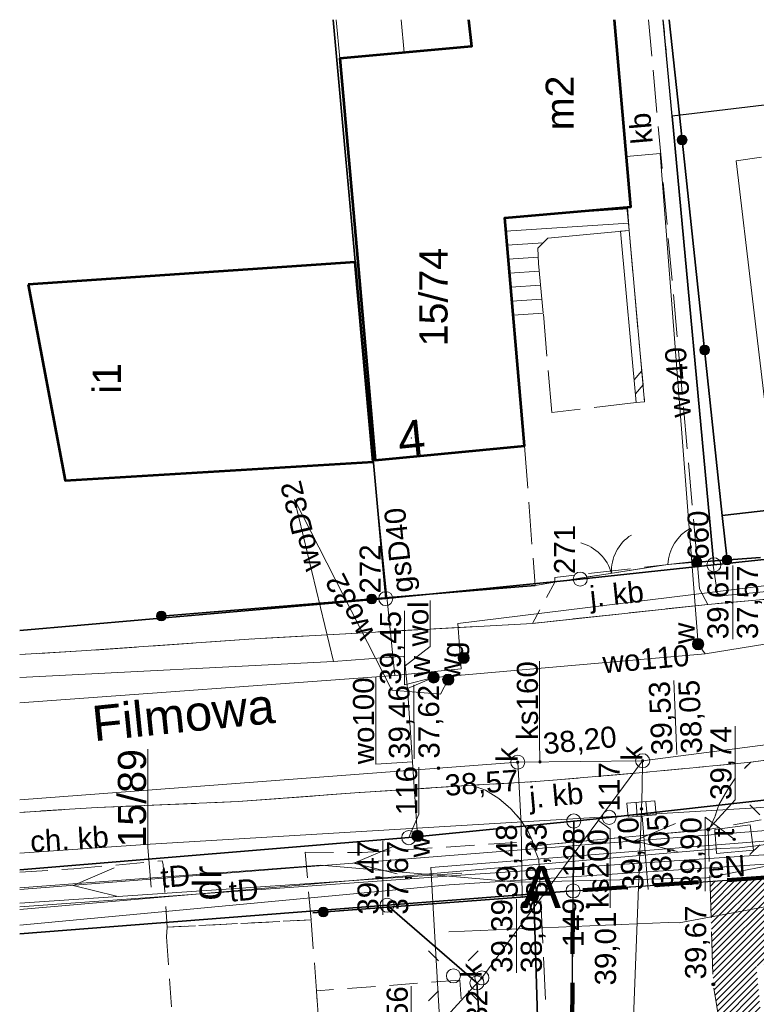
# Model space of a CAD drawing. Header units: millimetres. Extents: x 6503307 to 6504695, y 5886099 to 5887123.
# Tile 13 of 77: x 6503408 to 6503435, y 5887051 to 5887086. Entities that reach past the tile are written whole.
import ezdxf
from ezdxf.enums import TextEntityAlignment as Align

# ---------------------------------------------------------------- set-up
doc = ezdxf.new("R2010")
doc.units = ezdxf.units.MM
for name, pattern in [('BUUT04', [200000, 0, -100000, 0, -100000]), ('DASHDOT', [1, 0.5, -0.25, 0, -0.25]), ('DGN Style 2', [2.574803, 1.544882, -1.029921]), ('EGBU01', [2, 0.5, -0.5, 0.5, -0.5]), ('OTKC_A05', [1.5, 1, -0.5]), ('OTKJ_A05', [2, 1.5, -0.5]), ('OTKU_A05', [2, 1.5, -0.5])]:
    doc.linetypes.add(name, pattern=pattern)
for name, color, linetype, lineweight in [('a_bud istneijacy', 7, 'Continuous', 25), ('a_granica', 12, 'DASHDOT', 50), ('Adresy', 7, 'Continuous', 0), ('Budowle (obszary)', 18, 'Continuous', 0), ('Budynki EGiB', 18, 'Continuous', 0), ('Działki', 18, 'Continuous', 0), ('isa_V10520003E16E075_TUsr', 7, 'Continuous', 25), ('isa_V10520003E16E075_TUsr_19165818BF56C1D4', 5, 'OTKJ_A05', 25), ('Komunikacja (linie)', 18, 'Continuous', 0), ('Komunikacja (obszary)', 18, 'Continuous', 0), ('Obiekty związane z budynkami EGiB (obszary)', 18, 'Continuous', 0), ('Ogrodzenia', 18, 'Continuous', 0), ('Pikiety', 18, 'Continuous', 0), ('Przewody elektroenergetyczne', 1, 'Continuous', 0), ('Przewody wodociągowe', 5, 'Continuous', 0), ('Punkty graniczne', 18, 'Continuous', 0), ('Punkty graniczne - numery', 7, 'Continuous', 0), ('Urządzenia towarzyszące (linie)', 18, 'Continuous', 0)]:
    doc.layers.add(name, color=color, linetype=linetype, lineweight=lineweight)
for name, color, linetype, lineweight, true_color in [('k-trawa', 7, 'Continuous', 0, 0xd2e2ab), ('Przewody gazowe', 7, 'Continuous', 0, 0xbfbf00), ('Przewody kanalizacyjne', 7, 'Continuous', 0, 0x803300), ('Przewody telekomunikacyjne', 7, 'Continuous', 0, 0xff9100), ('Punkty o określonej wysokości', 7, 'Continuous', 0, 0x803300), ('Symbole liniowe', 7, 'Continuous', 0, 0x0a0909), ('Ulice (linie)', 7, 'Continuous', 0, 0x0a0909), ('Urządzenia towarzyszące (obszary)', 7, 'Continuous', 0, 0xff9100), ('Urządzenia związane z siecią (punkty)', 7, 'Continuous', 0, 0x803300), ('Użytki gruntowe', 7, 'Continuous', 0, 0x008000)]:
    doc.layers.add(name, color=color, linetype=linetype, lineweight=lineweight, true_color=true_color)
doc.styles.add('DOMYSLNA_CZCIONKA', font='arial.ttf')
doc.styles.add('FOR_ARIAL', font='arial.ttf')

# ---------------------------------------------------------------- blocks, each defined once
blk = doc.blocks.new('OTRS_P05')
at = {"layer": 'isa_V10520003E16E075_TUsr', "true_color": 0x0a0909}
h = blk.add_hatch(color=18, dxfattribs=at)
h.dxf.hatch_style = 1
h.paths.add_polyline_path([(0.09, 0, 1), (-0.09, 0, 1)])
at = {"layer": 'isa_V10520003E16E075_TUsr', "color": 18, "true_color": 0x0a0909}
blk.add_lwpolyline([(0.09, 0, 1), (-0.09, 0, 1)], format="xyb", close=True, dxfattribs=at)
at = {"layer": 'isa_V10520003E16E075_TUsr_19165818BF56C1D4', "color": 18, "true_color": 0x0a0909}
blk.add_circle((0, 0), 0.09, dxfattribs=at)
blk = doc.blocks.new('SUGW_P05')
at = {"lineweight": 18, "true_color": 0xbfbf00}
h = blk.add_hatch(color=52, dxfattribs=at)
h.dxf.hatch_style = 1
h.paths.add_polyline_path([(0.4, 0, 1), (-0.4, 0, 1)])
at = {"color": 52, "lineweight": 18, "true_color": 0xbfbf00}
blk.add_circle((0, 0), 0.4, dxfattribs=at)
blk = doc.blocks.new('SUWW_P05')
at = {"lineweight": 18}
h = blk.add_hatch(color=5, dxfattribs=at)
h.dxf.hatch_style = 1
h.paths.add_polyline_path([(0.4, 0, 1), (-0.4, 0, 1)])
at = {"color": 5, "lineweight": 18}
blk.add_circle((0, 0), 0.4, dxfattribs=at)
blk = doc.blocks.new('SUEO_P05')
at = {"color": 18, "linetype": 'Continuous', "lineweight": 18, "true_color": 0x0a0909}
for p, q in [((-1.768, 1.768), (-1.061, 1.061)), ((1.768, 1.768), (1.061, 1.061)), ((-1.768, -1.768), (-1.061, -1.061)), ((1.768, -1.768), (1.061, -1.061))]:
    blk.add_line(p, q, dxfattribs=at)
at = {"color": 18, "lineweight": 18, "true_color": 0x0a0909}
blk.add_circle((0, 0), 0.5, dxfattribs=at)
blk = doc.blocks.new('SUKS_P05')
at = {"color": 36, "linetype": 'Continuous', "lineweight": 18, "true_color": 0x803300}
blk.add_circle((0, 0), 0.5, dxfattribs=at)
blk = doc.blocks.new('SUKK_P05')
at = {"color": 36, "linetype": 'Continuous', "lineweight": 18, "true_color": 0x803300}
for p, q in [((-1, 0.5), (-1, -0.5)), ((1, 0.5), (-1, 0.5)), ((-0.35, 0.5), (-0.35, -0.5)), ((0.35, 0.5), (0.35, -0.5)), ((1, -0.5), (1, 0.5)), ((-1, -0.5), (1, -0.5))]:
    blk.add_line(p, q, dxfattribs=at)
blk = doc.blocks.new('SUPS01_07')
at = {"lineweight": 18, "true_color": 0xff9100}
h = blk.add_hatch(color=30, dxfattribs=at)
h.dxf.hatch_style = 1
h.paths.add_polyline_path([(0.09, 0, 1), (-0.09, 0, 1)])
at = {"color": 18, "lineweight": 18, "true_color": 0x0a0909}
blk.add_circle((0, 0), 0.09, dxfattribs=at)
blk = doc.blocks.new('SUPS01_08')
at = {"lineweight": 18, "true_color": 0x0000ff}
h = blk.add_hatch(color=5, dxfattribs=at)
h.dxf.hatch_style = 1
h.paths.add_polyline_path([(0.09, 0, 1), (-0.09, 0, 1)])
at = {"color": 18, "lineweight": 18, "true_color": 0x0a0909}
blk.add_circle((0, 0), 0.09, dxfattribs=at)
blk = doc.blocks.new('SUPS01_05')
at = {"lineweight": 18, "true_color": 0x803300}
h = blk.add_hatch(color=36, dxfattribs=at)
h.dxf.hatch_style = 1
h.paths.add_polyline_path([(-0.09, 0, 1), (0.09, 0, 1)])
at = {"color": 18, "lineweight": 18, "true_color": 0x0a0909}
blk.add_circle((0, 0), 0.09, dxfattribs=at)
blk = doc.blocks.new('OTOO_L05')
at = {"linetype": 'BUUT04', "lineweight": 18, "true_color": 0x000000}
h = blk.add_hatch(color=18, dxfattribs=at)
h.dxf.hatch_style = 1
h.paths.add_polyline_path([(-0.58, 0, 1), (0.58, 0, 1)])
at = {"color": 18, "true_color": 0x0a0909}
blk.add_circle((0, 0), 0.58, dxfattribs=at)
blk = doc.blocks.new('EGPG_PS05')
at = {"color": 18, "linetype": 'Continuous', "lineweight": 18, "true_color": 0x000000}
blk.add_circle((0, 0), 0.5, dxfattribs=at)

msp = doc.modelspace()

# ---------------------------------------------------------------- hatches: boundary and pattern name
at = {"layer": 'k-trawa'}
h = msp.add_hatch(dxfattribs=at)
h.set_pattern_fill('ANSI31', color=97, scale=0.05)
h.set_pattern_definition([(45, (0, 0), (-0.1122532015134, 0.1122532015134), [])])
h.paths.add_polyline_path([(6503438.21269, 5887040.1808), (6503437.16269, 5887040.3308), (6503433.69269, 5887041.8208), (6503433.33269, 5887050.6808), (6503433.10269, 5887052.1208), (6503432.98303, 5887055.77714), (6503439.69297, 5887056.24146), (6503439.72687, 5887053.24557), (6503438.94269, 5887053.1108), (6503434.63269, 5887052.7808), (6503435.54269, 5887042.7008), (6503438.1865, 5887042.94115)])

# ---------------------------------------------------------------- linework, layer by layer
at = {"color": 0, "lineweight": 18}
for centre, radius, start, end in [((6503433.02172, 5887066.9762), 1.53, 118.115704, 177.954814), ((6503431.00943, 5887066.78674), 1.52845, 122.364539, 182.636985), ((6503428.00502, 5887066.31383), 1.53144, 15.241405, 75.384048)]:
    msp.add_arc(centre, radius, start, end, dxfattribs=at)
at = {"layer": 'a_granica', "color": 191, "linetype": 'DGN Style 2', "lineweight": 100, "flags": 128}
msp.add_lwpolyline([(6503427.72269, 5887006.8608), (6503428.12269, 5887055.4408), (6503428.12269, 5887055.4408), (6503512.08343, 5887061.24362), (6503517.27269, 5887010.9208), (6503427.72269, 5887006.8608)], dxfattribs=at)
at = {"layer": 'Adresy'}
msp.add_point((6503422.37493, 5887071.526), dxfattribs=at)
at = {"layer": 'Budowle (obszary)', "color": 0, "linetype": 'Continuous', "lineweight": 18, "flags": 128}
msp.add_lwpolyline([(6503429.8105, 5887078.86257), (6503430.36393, 5887072.7836), (6503430.66269, 5887072.8108), (6503430.1092, 5887078.89048), (6503429.8105, 5887078.86257)], close=True, dxfattribs=at)
at = {"layer": 'Budynki EGiB', "color": 7, "linetype": 'Continuous', "lineweight": 53}
msp.add_lwpolyline([(6503424.40833, 5887086.37732), (6503424.51269, 5887085.4308), (6503419.83269, 5887085.0008), (6503419.83269, 5887085.0008), (6503420.47072, 5887077.77992), (6503421.09269, 5887070.7408), (6503426.39269, 5887071.2408), (6503425.69269, 5887079.3408), (6503430.17269, 5887079.7308), (6503429.59671, 5887086.37732)], dxfattribs=at)
at = {"layer": 'Budynki EGiB', "color": 7, "linetype": 'Continuous', "lineweight": 53, "flags": 128}
msp.add_lwpolyline([(6503408.75269, 5887076.9708), (6503410.07269, 5887070.0108), (6503421.02269, 5887070.6708), (6503420.38269, 5887077.7708), (6503408.75269, 5887076.9708)], close=True, dxfattribs=at)
at = {"layer": 'Działki', "color": 0, "linetype": 'Continuous', "lineweight": 25}
for points in [[(6503408.4569, 5887064.68666), (6503421.46269, 5887065.8208), (6503419.59952, 5887086.37732)], [(6503419.59952, 5887086.37732), (6503421.46269, 5887065.8208), (6503428.37269, 5887066.5108), (6503433.12269, 5887067.0208), (6503431.64269, 5887082.9508), (6503431.32356, 5887086.37732)], [(6503408.4569, 5887056.19085), (6503422.28269, 5887057.3308), (6503428.14269, 5887057.9208), (6503429.40269, 5887058.0508), (6503440.27269, 5887059.2708), (6503457.99269, 5887061.2408), (6503511.48269, 5887068.6308), (6503521.32269, 5887069.9908), (6503520.23269, 5887078.3908), (6503510.53269, 5887077.1408), (6503493.62269, 5887074.8208), (6503483.13269, 5887073.4208), (6503476.72269, 5887072.5608), (6503462.96269, 5887070.7708), (6503457.06269, 5887069.9808), (6503439.15269, 5887067.6608), (6503433.12269, 5887067.0208), (6503428.37269, 5887066.5108), (6503421.46269, 5887065.8208), (6503408.4569, 5887064.68666)], [(6503408.4569, 5887053.9189), (6503421.51269, 5887054.9308), (6503421.51269, 5887054.9308), (6503428.12269, 5887055.4408), (6503428.14269, 5887057.9208), (6503422.28269, 5887057.3308), (6503408.4569, 5887056.19085)], [(6503427.42751, 5886979.53373), (6503427.72269, 5887006.8608), (6503424.70269, 5887052.1708), (6503421.51269, 5887054.9308), (6503408.4569, 5887053.9189)]]:
    msp.add_lwpolyline(points, dxfattribs=at)
at = {"layer": 'Działki', "color": 0, "linetype": 'Continuous', "lineweight": 25, "flags": 128}
for points in [[(6503431.64269, 5887082.9508), (6503433.12269, 5887067.0208), (6503439.15269, 5887067.6608), (6503457.06269, 5887069.9808), (6503454.63269, 5887085.7008), (6503431.64269, 5887082.9508)], [(6503517.27269, 5887010.9208), (6503525.76269, 5887011.3108), (6503521.32269, 5887069.9908), (6503511.48269, 5887068.6308), (6503457.99269, 5887061.2408), (6503440.27269, 5887059.2708), (6503429.40269, 5887058.0508), (6503428.14269, 5887057.9208), (6503428.12269, 5887055.4408), (6503512.08269, 5887061.2508), (6503517.27269, 5887010.9208)], [(6503427.72269, 5887006.8608), (6503428.12269, 5887055.4408), (6503421.51269, 5887054.9308), (6503424.70269, 5887052.1708), (6503427.72269, 5887006.8608)]]:
    msp.add_lwpolyline(points, close=True, dxfattribs=at)
at = {"layer": 'Działki', "color": 0, "linetype": 'Continuous', "lineweight": 0, "flags": 128}
msp.add_lwpolyline([(6503413.12995, 5887055.57276), (6503413.01407, 5887056.97812), (6503413.01407, 5887060.47402)], dxfattribs=at)
at = {"layer": 'Komunikacja (linie)', "color": 250, "linetype": 'Continuous', "lineweight": 13}
msp.add_lwpolyline([(6503444.62269, 5887066.8108), (6503437.04269, 5887066.0008), (6503434.74269, 5887065.7708), (6503432.90269, 5887065.6108), (6503426.67269, 5887064.9408), (6503416.60269, 5887064.3808), (6503410.65269, 5887063.9608), (6503408.4569, 5887063.82941)], dxfattribs=at)
at = {"layer": 'Komunikacja (linie)', "color": 0, "linetype": 'Continuous', "lineweight": 18, "flags": 128}
msp.add_lwpolyline([(6503477.06269, 5887065.1108), (6503466.02269, 5887063.7808), (6503459.58269, 5887063.0308), (6503449.33269, 5887061.7908), (6503435.31269, 5887060.1308), (6503434.43269, 5887060.0108)], dxfattribs=at)
at = {"layer": 'Komunikacja (linie)', "color": 0, "linetype": 'Continuous', "lineweight": 18}
msp.add_lwpolyline([(6503424.51269, 5887059.1908), (6503420.36269, 5887058.9208), (6503416.22269, 5887058.6108), (6503411.21269, 5887058.4008), (6503410.23269, 5887058.3408), (6503408.4569, 5887058.22824)], dxfattribs=at)
at = {"layer": 'Komunikacja (obszary)', "color": 0, "linetype": 'OTKU_A05', "lineweight": 18}
for points in [[(6503419.70105, 5887086.37732), (6503419.83269, 5887085.0008), (6503422.12039, 5887085.211), (6503422.01323, 5887086.37732)], [(6503429.59671, 5887086.37732), (6503430.17269, 5887079.7308), (6503430.03379, 5887079.71871), (6503430.1092, 5887078.89048), (6503430.66269, 5887072.8108), (6503430.36393, 5887072.7836), (6503427.36269, 5887072.4308), (6503427.06269, 5887075.9508), (6503425.99177, 5887075.88008), (6503426.39269, 5887071.2408), (6503426.77269, 5887066.2808), (6503426.77269, 5887066.2808), (6503427.47269, 5887066.4008), (6503429.44269, 5887066.7108), (6503431.49269, 5887067.0308), (6503432.53269, 5887067.1508), (6503430.8053, 5887086.37732)]]:
    msp.add_lwpolyline(points, dxfattribs=at)
at = {"layer": 'Komunikacja (obszary)', "color": 0, "linetype": 'OTKJ_A05', "lineweight": 18}
for points in [[(6503473.12269, 5887070.2608), (6503465.71269, 5887069.3408), (6503464.65269, 5887069.3608), (6503463.71269, 5887069.7008), (6503463.19269, 5887070.2108), (6503462.86269, 5887070.6508), (6503457.27269, 5887070.0108), (6503456.81269, 5887069.1908), (6503456.09269, 5887068.5308), (6503455.54269, 5887068.2408), (6503454.54269, 5887068.0208), (6503449.47269, 5887067.4108), (6503448.35269, 5887067.2808), (6503444.62269, 5887066.8108), (6503437.04269, 5887066.0008), (6503434.74269, 5887065.7708), (6503432.90269, 5887065.6108), (6503426.67269, 5887064.9408), (6503416.60269, 5887064.3808), (6503410.65269, 5887063.9608), (6503408.4569, 5887063.82935)], [(6503408.4569, 5887058.22824), (6503410.23269, 5887058.3408), (6503411.21269, 5887058.4008), (6503416.22269, 5887058.6108), (6503420.36269, 5887058.9208), (6503424.51269, 5887059.1908), (6503426.80269, 5887059.3208), (6503430.60269, 5887059.6408), (6503434.43269, 5887060.0108), (6503435.31269, 5887060.1308), (6503449.33269, 5887061.7908), (6503459.58269, 5887063.0308), (6503466.02269, 5887063.7808), (6503477.06269, 5887065.1108), (6503484.00269, 5887066.0108), (6503484.37269, 5887066.0308), (6503487.24269, 5887066.3008), (6503491.62269, 5887066.9908), (6503501.28269, 5887068.3108), (6503501.61269, 5887068.3708), (6503507.51269, 5887069.2308)]]:
    msp.add_lwpolyline(points, dxfattribs=at)
at = {"layer": 'Komunikacja (obszary)', "color": 0, "linetype": 'OTKC_A05', "lineweight": 18, "flags": 128}
for points in [[(6503519.84904, 5887069.01798), (6503517.96269, 5887068.7408), (6503514.72269, 5887069.5808), (6503514.64269, 5887070.2908), (6503507.51269, 5887069.2308), (6503501.61269, 5887068.3708), (6503501.28269, 5887068.3108), (6503500.83269, 5887068.0508), (6503500.49269, 5887067.6808), (6503500.24269, 5887067.2308), (6503500.11269, 5887066.7608), (6503500.08269, 5887066.2208), (6503500.51269, 5887063.3008), (6503493.06269, 5887062.2508), (6503491.56269, 5887062.0408), (6503486.64269, 5887061.4208), (6503486.42269, 5887061.2008), (6503470.88269, 5887060.2408), (6503469.80269, 5887060.1408), (6503468.97269, 5887060.1708), (6503468.24269, 5887060.3908), (6503467.48269, 5887060.8408), (6503467.01269, 5887061.1108), (6503466.60269, 5887061.6008), (6503466.28269, 5887062.1208), (6503466.10269, 5887062.6808), (6503466.02269, 5887063.7808), (6503459.58269, 5887063.0308), (6503449.33269, 5887061.7908), (6503435.31269, 5887060.1308), (6503434.43269, 5887060.0108), (6503433.92269, 5887059.5008), (6503433.61269, 5887059.0308), (6503433.30269, 5887058.5008), (6503433.16269, 5887058.0708), (6503432.99269, 5887057.7008), (6503432.92269, 5887057.6208), (6503435.12269, 5887058.0208), (6503439.75269, 5887058.5108), (6503439.61269, 5887053.1908), (6503440.69269, 5887053.2508), (6503440.80269, 5887058.6408), (6503449.51269, 5887059.6408), (6503460.01269, 5887060.9508), (6503460.89269, 5887061.0108), (6503461.43269, 5887060.9708), (6503462.00269, 5887060.8108), (6503462.41269, 5887060.5508), (6503462.72269, 5887060.2508), (6503462.97269, 5887059.7808), (6503463.05269, 5887059.3908), (6503463.00269, 5887058.5708), (6503468.35269, 5887058.4508), (6503470.98269, 5887058.5208), (6503486.45269, 5887059.6108), (6503491.81269, 5887059.8008), (6503499.73269, 5887061.0008), (6503501.05269, 5887060.9408), (6503503.19269, 5887061.1608), (6503506.70269, 5887061.5608), (6503506.94269, 5887061.5908), (6503507.28769, 5887061.4608), (6503507.63269, 5887061.1708), (6503507.87269, 5887060.6208), (6503508.10269, 5887063.4908), (6503507.93269, 5887063.2908), (6503507.66269, 5887063.1708), (6503503.92269, 5887062.8108), (6503503.58269, 5887062.8008), (6503503.24269, 5887062.9008), (6503502.98269, 5887063.0208), (6503502.74269, 5887063.4008), (6503502.61269, 5887063.8508), (6503502.30269, 5887065.8508), (6503502.29269, 5887066.0408), (6503502.39269, 5887066.2608), (6503502.59269, 5887066.4008), (6503507.87269, 5887067.1308), (6503507.95269, 5887066.7008), (6503509.60269, 5887066.9008), (6503509.51269, 5887067.7208), (6503510.84269, 5887067.8908), (6503510.93269, 5887067.5508), (6503512.69269, 5887067.9808), (6503512.72269, 5887067.8408), (6503513.70269, 5887067.7408), (6503517.88269, 5887066.7108), (6503520.10269, 5887066.9708), (6503519.84904, 5887069.01798)], [(6503424.09269, 5887052.2708), (6503419.00269, 5887051.8908), (6503420.74269, 5887026.7708), (6503425.90269, 5887027.1308), (6503424.09269, 5887052.2708)]]:
    msp.add_lwpolyline(points, close=True, dxfattribs=at)
at = {"layer": 'Komunikacja (obszary)', "color": 0, "linetype": 'OTKJ_A05', "lineweight": 18, "flags": 128}
for points in [[(6503432.90269, 5887065.6108), (6503432.61269, 5887066.1608), (6503432.53269, 5887067.1508), (6503427.47269, 5887066.5708), (6503427.47269, 5887066.4008), (6503426.67269, 5887064.9408), (6503432.90269, 5887065.6108)], [(6503424.51269, 5887059.1908), (6503425.00269, 5887059.0108), (6503425.48269, 5887058.7208), (6503425.91269, 5887058.3508), (6503426.26269, 5887057.9508), (6503426.52269, 5887057.5508), (6503426.68269, 5887057.2008), (6503426.70269, 5887057.0408), (6503432.92269, 5887057.6208), (6503432.99269, 5887057.7008), (6503433.16269, 5887058.0708), (6503433.30269, 5887058.5008), (6503433.61269, 5887059.0308), (6503433.92269, 5887059.5008), (6503434.43269, 5887060.0108), (6503430.60269, 5887059.6408), (6503426.80269, 5887059.3208), (6503424.51269, 5887059.1908)], [(6503426.70269, 5887057.0408), (6503426.90269, 5887056.5408), (6503427.17269, 5887050.8008), (6503427.68269, 5887037.6908), (6503427.9314, 5887032.20828), (6503428.36269, 5887022.7008), (6503428.93269, 5887009.7408), (6503428.87269, 5887009.1408), (6503428.63269, 5887008.5308), (6503428.17269, 5887007.9408), (6503427.98269, 5887007.3608), (6503427.94269, 5887006.9608), (6503427.85269, 5887006.9308), (6503435.49269, 5887006.9108), (6503435.26269, 5887007.1908), (6503435.09454, 5887010.80609), (6503435.08269, 5887011.0608), (6503434.94269, 5887011.0508), (6503433.83269, 5887035.3708), (6503433.69269, 5887041.8208), (6503433.33269, 5887050.6808), (6503433.10269, 5887052.1208), (6503432.92269, 5887057.6208), (6503426.70269, 5887057.0408)]]:
    msp.add_lwpolyline(points, close=True, dxfattribs=at)
at = {"layer": 'Komunikacja (obszary)', "color": 7, "linetype": 'OTKU_A05', "lineweight": 0, "flags": 128}
msp.add_lwpolyline([(6503427.72269, 5887006.8608), (6503472.30269, 5887008.9008), (6503512.64269, 5887010.7508), (6503517.27269, 5887010.9208), (6503512.08269, 5887061.2508), (6503428.12269, 5887055.4408), (6503427.72269, 5887006.8608)], close=True, dxfattribs=at)
at = {"layer": 'Komunikacja (obszary)', "color": 0, "linetype": 'OTKC_A05', "lineweight": 18}
for points in [[(6503408.4569, 5887056.10229), (6503410.38269, 5887056.2208), (6503413.52269, 5887056.5108), (6503413.55269, 5887056.3808), (6503413.70269, 5887054.1508), (6503418.81269, 5887054.4108), (6503418.61269, 5887056.6808), (6503418.60269, 5887056.8108), (6503420.62269, 5887056.8008), (6503426.68269, 5887057.2008), (6503426.52269, 5887057.5508), (6503426.26269, 5887057.9508), (6503425.91269, 5887058.3508), (6503425.48269, 5887058.7208), (6503425.00269, 5887059.0108), (6503424.51269, 5887059.1908), (6503420.36269, 5887058.9208), (6503416.22269, 5887058.6108), (6503411.21269, 5887058.4008), (6503410.23269, 5887058.3408), (6503408.4569, 5887058.22824)], [(6503408.4569, 5887025.12301), (6503415.00269, 5887025.2508), (6503420.74269, 5887026.7708), (6503419.00269, 5887051.8908), (6503418.81269, 5887054.4108), (6503413.70269, 5887054.1508), (6503413.67269, 5887053.8108), (6503415.32269, 5887031.0908), (6503415.39269, 5887030.4208), (6503408.4569, 5887030.29633)]]:
    msp.add_lwpolyline(points, dxfattribs=at)
at = {"layer": 'Obiekty związane z budynkami EGiB (obszary)', "color": 0, "linetype": 'Continuous', "lineweight": 18, "flags": 128}
msp.add_lwpolyline([(6503425.99177, 5887075.88008), (6503427.06269, 5887075.9508), (6503426.89269, 5887077.7208), (6503426.87269, 5887078.2608), (6503427.22269, 5887078.6208), (6503430.10796, 5887078.89036), (6503430.05191, 5887079.72029), (6503425.69269, 5887079.3408), (6503425.99177, 5887075.88008)], close=True, dxfattribs=at)
at = {"layer": 'Ogrodzenia', "color": 0, "linetype": 'Continuous', "lineweight": 35}
msp.add_lwpolyline([(6503433.59208, 5887067.19125), (6503433.42343, 5887068.7685), (6503431.94853, 5887082.54475), (6503431.53822, 5887086.37732)], dxfattribs=at)
at = {"layer": 'Ogrodzenia', "color": 0, "linetype": 'Continuous', "lineweight": 35, "flags": 128}
for points in [[(6503435.70269, 5887067.3708), (6503435.60242, 5887069.01886), (6503433.42343, 5887068.7685)], [(6503432.52269, 5887067.1108), (6503434.78269, 5887067.2808)], [(6503413.49269, 5887065.2008), (6503426.77269, 5887066.2808)], [(6503427.83269, 5887006.9408), (6503426.52269, 5887009.2808), (6503426.94269, 5887031.7808), (6503427.43269, 5887031.7908), (6503426.72269, 5887055.2508)]]:
    msp.add_lwpolyline(points, dxfattribs=at)
at = {"layer": 'Ogrodzenia', "color": 0, "linetype": 'Continuous', "lineweight": 18, "flags": 128}
for points in [[(6503427.47269, 5887066.4008), (6503429.44269, 5887066.7108), (6503431.49269, 5887067.0308)], [(6503431.49269, 5887067.0308), (6503432.52269, 5887067.1108)]]:
    msp.add_lwpolyline(points, dxfattribs=at)
at = {"layer": 'Ogrodzenia', "color": 18, "linetype": 'Continuous', "lineweight": 35, "true_color": 0x000000, "flags": 128}
msp.add_lwpolyline([(6503426.72269, 5887055.2508), (6503418.87269, 5887054.6608)], dxfattribs=at)
at = {"layer": 'Pikiety', "color": 250, "flags": 128}
for points in [[(6503422.14869, 5887063.4288), (6503423.03731, 5887064.11866), (6503423.03731, 5887065.74912)], [(6503429.44203, 5887054.83748), (6503429.44203, 5887057.63336), (6503429.02414, 5887057.94285)]]:
    msp.add_lwpolyline(points, dxfattribs=at)
at = {"layer": 'Pikiety', "color": 0, "linetype": 'Continuous', "lineweight": 0, "flags": 128}
msp.add_lwpolyline([(6503432.92269, 5887057.6208), (6503433.87413, 5887058.66958), (6503433.87413, 5887061.29151)], dxfattribs=at)
at = {"layer": 'Przewody elektroenergetyczne', "color": 1, "linetype": 'Continuous', "lineweight": 18, "true_color": 0xff0000}
for points in [[(6503463.34269, 5887056.2608), (6503461.35269, 5887058.8508), (6503460.52269, 5887059.5908), (6503450.39269, 5887058.6308), (6503449.72269, 5887058.5508), (6503445.66269, 5887058.0208), (6503437.63269, 5887056.9808), (6503435.96269, 5887056.7908), (6503424.46269, 5887056.0208), (6503408.4569, 5887054.86839)], [(6503458.54269, 5887059.4208), (6503435.28269, 5887057.6108), (6503408.4569, 5887055.48635)], [(6503438.09829, 5887053.30055), (6503438.00269, 5887056.7708), (6503437.43269, 5887058.6208), (6503434.62948, 5887058.38455), (6503413.09269, 5887057.1008), (6503408.4569, 5887056.78047)], [(6503463.75269, 5887056.2878), (6503463.91169, 5887058.2878), (6503423.72069, 5887055.6548), (6503408.4569, 5887054.21763)]]:
    msp.add_lwpolyline(points, dxfattribs=at)
at = {"layer": 'Przewody elektroenergetyczne', "color": 1, "linetype": 'Continuous', "lineweight": 18, "true_color": 0xff0000, "flags": 128}
msp.add_lwpolyline([(6503461.11269, 5887058.0708), (6503450.18269, 5887056.5908), (6503449.96269, 5887056.5708), (6503445.88269, 5887056.1408), (6503436.40269, 5887055.1408), (6503431.89269, 5887054.3108), (6503431.50269, 5887054.3208), (6503423.70269, 5887053.9908)], dxfattribs=at)
at = {"layer": 'Przewody gazowe', "color": 52, "linetype": 'Continuous', "lineweight": 18, "true_color": 0xbfbf00}
for points in [[(6503421.79269, 5887063.0908), (6503424.14269, 5887063.3308), (6503424.02269, 5887064.9408), (6503441.44269, 5887067.0808), (6503445.06269, 5887067.5308), (6503458.48269, 5887069.1808), (6503456.44269, 5887084.0608), (6503456.12273, 5887086.37732)], [(6503408.4569, 5887062.12143), (6503421.79269, 5887063.0908)]]:
    msp.add_lwpolyline(points, dxfattribs=at)
at = {"layer": 'Przewody gazowe', "color": 52, "linetype": 'Continuous', "lineweight": 18, "true_color": 0xbfbf00, "flags": 128}
msp.add_lwpolyline([(6503421.79269, 5887063.0908), (6503421.01269, 5887070.6708)], dxfattribs=at)
at = {"layer": 'Przewody kanalizacyjne', "color": 36, "linetype": 'Continuous', "lineweight": 18, "true_color": 0x803300, "flags": 128}
for points in [[(6503462.22269, 5887064.1808), (6503430.59269, 5887060.0608), (6503430.5699, 5887059.08622), (6503430.55269, 5887058.3508)], [(6503430.59269, 5887060.0608), (6503424.88269, 5887052.3508)], [(6503426.15269, 5887060.0108), (6503430.59269, 5887060.0608)], [(6503430.55269, 5887058.3508), (6503429.74269, 5887037.3408), (6503444.88269, 5887038.4808), (6503448.69269, 5887038.6908), (6503459.17269, 5887039.3708), (6503475.94269, 5887040.4408)], [(6503424.88269, 5887052.3508), (6503421.56269, 5887048.7208)]]:
    msp.add_lwpolyline(points, dxfattribs=at)
at = {"layer": 'Przewody kanalizacyjne', "color": 0, "linetype": 'Continuous', "lineweight": 0, "flags": 128}
msp.add_lwpolyline([(6503426.93799, 5887060.01965), (6503426.9292, 5887060.80009), (6503426.9292, 5887063.59597)], dxfattribs=at)
at = {"layer": 'Przewody kanalizacyjne', "color": 36, "linetype": 'Continuous', "lineweight": 18, "true_color": 0x803300}
for points in [[(6503408.4569, 5887058.67329), (6503426.15269, 5887060.0108)], [(6503408.4569, 5887055.00415), (6503424.17269, 5887056.0708)]]:
    msp.add_lwpolyline(points, dxfattribs=at)
at = {"layer": 'Przewody telekomunikacyjne', "color": 30, "linetype": 'Continuous', "lineweight": 18, "true_color": 0xff9100, "flags": 128}
msp.add_lwpolyline([(6503464.26269, 5887061.0208), (6503464.27196, 5887061.37622), (6503463.85269, 5887070.1808), (6503451.70269, 5887068.6708), (6503450.73269, 5887068.0108), (6503436.12269, 5887066.1808), (6503433.26269, 5887065.9108), (6503433.10269, 5887067.0008)], dxfattribs=at)
at = {"layer": 'Przewody telekomunikacyjne', "color": 30, "linetype": 'Continuous', "lineweight": 18, "true_color": 0xff9100}
for points in [[(6503464.26269, 5887061.0208), (6503463.96269, 5887061.2808), (6503434.70269, 5887057.0508), (6503434.03269, 5887056.9708), (6503433.35269, 5887056.9408), (6503408.4569, 5887054.7787)], [(6503408.4569, 5887055.54417), (6503419.16269, 5887056.3508), (6503426.18269, 5887055.7508), (6503432.87269, 5887055.9008), (6503435.02269, 5887056.3308), (6503436.42269, 5887056.6108), (6503443.60269, 5887058.0608), (6503457.28269, 5887060.0308), (6503459.88269, 5887058.0508), (6503460.93269, 5887056.0408)]]:
    msp.add_lwpolyline(points, dxfattribs=at)
at = {"layer": 'Przewody wodociągowe', "color": 5, "linetype": 'Continuous', "lineweight": 18, "true_color": 0x0000ff, "flags": 128}
for points in [[(6503432.81269, 5887063.8608), (6503432.56269, 5887064.2008), (6503431.21269, 5887081.6308), (6503430.01269, 5887081.5208)], [(6503434.81741, 5887081.49475), (6503433.92069, 5887081.3708), (6503434.501, 5887076.461), (6503435.04069, 5887071.8948), (6503442.98339, 5887072.87404), (6503452.70669, 5887074.0728), (6503454.62669, 5887071.7678)], [(6503423.74687, 5887063.06295), (6503423.68269, 5887062.9408), (6503423.41269, 5887062.4208), (6503421.68269, 5887062.5708), (6503418.22269, 5887069.3408)], [(6503418.22269, 5887069.3408), (6503419.60269, 5887063.5908)], [(6503442.97269, 5887065.5008), (6503432.81269, 5887063.8608), (6503423.74687, 5887063.06295), (6503423.16269, 5887063.0208), (6503422.23269, 5887062.6308)], [(6503423.37269, 5887050.9308), (6503423.06269, 5887056.2708), (6503464.07269, 5887059.5108), (6503507.34269, 5887065.2008)], [(6503422.23269, 5887062.6308), (6503422.11269, 5887063.7708)], [(6503422.59269, 5887057.3908), (6503422.23269, 5887062.6308)]]:
    msp.add_lwpolyline(points, dxfattribs=at)
at = {"layer": 'Przewody wodociągowe', "color": 5, "linetype": 'Continuous', "lineweight": 18, "true_color": 0x0000ff}
msp.add_lwpolyline([(6503408.4569, 5887063.01577), (6503419.60269, 5887063.5908), (6503422.11269, 5887063.7708)], dxfattribs=at)
at = {"layer": 'Przewody wodociągowe', "color": 18, "linetype": 'Continuous', "lineweight": 0, "true_color": 0x000000, "flags": 128}
msp.add_lwpolyline([(6503422.41166, 5887060.02587), (6503421.10763, 5887059.93628), (6503421.10763, 5887063.02376)], dxfattribs=at)
at = {"layer": 'Punkty graniczne - numery', "color": 18, "linetype": 'Continuous', "lineweight": 0, "true_color": 0x000000, "flags": 128}
msp.add_lwpolyline([(6503422.28269, 5887057.3308), (6503422.63904, 5887058.16599), (6503422.63904, 5887059.83635)], dxfattribs=at)
at = {"layer": 'Punkty graniczne - numery'}
for p in [(6503433.12269, 5887067.0208), (6503428.37269, 5887066.5108), (6503421.46269, 5887065.8208), (6503428.14269, 5887057.9208), (6503429.40269, 5887058.0508), (6503422.28269, 5887057.3308), (6503428.12269, 5887055.4408), (6503421.51269, 5887054.9308), (6503424.70269, 5887052.1708)]:
    msp.add_point(p, dxfattribs=at)
at = {"layer": 'Punkty o określonej wysokości', "color": 5, "linetype": 'Continuous', "lineweight": 0, "true_color": 0x0000ff, "flags": 128}
for points in [[(6503433.7909, 5887064.37758), (6503433.7909, 5887066.99951)], [(6503423.16269, 5887063.0208), (6503422.13098, 5887062.75861), (6503422.13098, 5887065.38054)], [(6503422.47895, 5887060.13149), (6503422.45607, 5887062.75332)], [(6503421.36049, 5887054.5951), (6503421.36049, 5887057.21703)], [(6503423.40269, 5887050.4798), (6503422.37098, 5887049.43103), (6503422.37098, 5887052.05296)]]:
    msp.add_lwpolyline(points, dxfattribs=at)
at = {"layer": 'Punkty o określonej wysokości', "color": 36, "linetype": 'Continuous', "lineweight": 0, "true_color": 0x803300, "flags": 128}
for points in [[(6503431.81242, 5887060.28886), (6503431.70263, 5887062.90849)], [(6503426.30706, 5887055.19068), (6503426.27503, 5887057.81241), (6503426.15269, 5887060.0108)], [(6503430.79301, 5887055.48895), (6503430.57361, 5887058.10168)], [(6503426.30706, 5887055.19068), (6503426.27503, 5887057.81241)], [(6503426.1109, 5887052.52758), (6503426.1109, 5887055.14951)]]:
    msp.add_lwpolyline(points, dxfattribs=at)
at = {"layer": 'Punkty o określonej wysokości', "color": 30, "linetype": 'Continuous', "lineweight": 0, "true_color": 0xff9100, "flags": 128}
msp.add_lwpolyline([(6503432.81098, 5887055.43545), (6503432.81098, 5887058.05738), (6503433.84269, 5887057.2708)], dxfattribs=at)
at = {"layer": 'Symbole liniowe', "color": 18, "linetype": 'Continuous', "lineweight": 18, "true_color": 0x0a0909, "flags": 128}
for points in [[(6503426.98466, 5887079.45327), (6503430.05624, 5887079.65611)], [(6503430.56253, 5887073.91107), (6503430.29096, 5887073.58511)], [(6503430.60786, 5887073.41313), (6503430.33629, 5887073.08717)]]:
    msp.add_lwpolyline(points, dxfattribs=at)
at = {"layer": 'Symbole liniowe', "color": 0, "linetype": 'Continuous', "lineweight": 18, "flags": 128}
for points in [[(6503425.73342, 5887078.86956), (6503430.08994, 5887079.15725)], [(6503425.77648, 5887078.37131), (6503427.06271, 5887078.45625)], [(6503425.81954, 5887077.87307), (6503426.88445, 5887077.94339)], [(6503425.86259, 5887077.37482), (6503426.91922, 5887077.4446)], [(6503425.90565, 5887076.87657), (6503426.96705, 5887076.94667)], [(6503425.94871, 5887076.37833), (6503427.01487, 5887076.44874)]]:
    msp.add_lwpolyline(points, dxfattribs=at)
at = {"layer": 'Symbole liniowe', "color": 1, "linetype": 'Continuous', "lineweight": 18, "true_color": 0xff0000, "flags": 128}
for points in [[(6503431.83309, 5887056.83605), (6503430.2983, 5887057.21607), (6503431.75414, 5887057.83293)], [(6503421.8643, 5887056.04658), (6503420.32951, 5887056.42659), (6503421.78536, 5887057.04345)], [(6503411.89552, 5887055.2571), (6503410.36072, 5887055.63712), (6503411.81657, 5887056.25398)]]:
    msp.add_lwpolyline(points, dxfattribs=at)
at = {"layer": 'Urządzenia towarzyszące (linie)', "color": 18, "linetype": 'Continuous', "lineweight": 18, "true_color": 0x000000, "flags": 128}
msp.add_lwpolyline([(6503413.09269, 5887057.1008), (6503434.62948, 5887058.38455)], dxfattribs=at)
at = {"layer": 'Urządzenia towarzyszące (obszary)', "color": 0, "linetype": 'Continuous', "lineweight": 18, "flags": 128}
msp.add_lwpolyline([(6503433.21269, 5887056.7708), (6503434.53269, 5887056.8908), (6503434.41269, 5887057.7808), (6503433.16269, 5887057.6208), (6503433.21269, 5887056.7708)], close=True, dxfattribs=at)
at = {"layer": 'Użytki gruntowe', "color": 96, "linetype": 'EGBU01', "lineweight": 18, "true_color": 0x008000}
for points in [[(6503408.4569, 5887064.68666), (6503421.46269, 5887065.8208), (6503421.46269, 5887065.8208), (6503419.59952, 5887086.37732)], [(6503454.53957, 5887086.37732), (6503454.63269, 5887085.7008), (6503457.06269, 5887069.9808), (6503439.15269, 5887067.6608), (6503433.12269, 5887067.0208), (6503430.28216, 5887066.71582), (6503428.37269, 5887066.5108), (6503421.46269, 5887065.8208), (6503408.4569, 5887064.68666)], [(6503419.59952, 5887086.37732), (6503421.46269, 5887065.8208), (6503428.37269, 5887066.5108), (6503430.28216, 5887066.71582), (6503433.12269, 5887067.0208), (6503431.64269, 5887082.9508), (6503431.32356, 5887086.37732)], [(6503408.4569, 5887056.19085), (6503422.28269, 5887057.3308), (6503428.14269, 5887057.9208), (6503428.12269, 5887055.4408), (6503512.08269, 5887061.2508), (6503517.27269, 5887010.9208), (6503512.64269, 5887010.7508), (6503516.98269, 5886979.7708), (6503516.98354, 5886979.53373)], [(6503408.4569, 5887053.9189), (6503421.51269, 5887054.9308), (6503421.51269, 5887054.9308), (6503428.12269, 5887055.4408), (6503428.14269, 5887057.9208), (6503422.28269, 5887057.3308), (6503408.4569, 5887056.19085)], [(6503427.42743, 5886979.53373), (6503427.72269, 5887006.8608), (6503424.70269, 5887052.1708), (6503421.51269, 5887054.9308), (6503408.4569, 5887053.9189)]]:
    msp.add_lwpolyline(points, dxfattribs=at)
at = {"layer": 'Użytki gruntowe', "color": 96, "linetype": 'EGBU01', "lineweight": 18, "true_color": 0x008000, "flags": 128}
for points in [[(6503433.12269, 5887067.0208), (6503439.15269, 5887067.6608), (6503457.06269, 5887069.9808), (6503454.63269, 5887085.7008), (6503431.64269, 5887082.9508), (6503433.12269, 5887067.0208)], [(6503427.72269, 5887006.8608), (6503472.30269, 5887008.9008), (6503512.64269, 5887010.7508), (6503517.27269, 5887010.9208), (6503512.08269, 5887061.2508), (6503428.12269, 5887055.4408), (6503427.72269, 5887006.8608)], [(6503424.70269, 5887052.1708), (6503427.72269, 5887006.8608), (6503428.12269, 5887055.4408), (6503421.51269, 5887054.9308), (6503424.70269, 5887052.1708)]]:
    msp.add_lwpolyline(points, close=True, dxfattribs=at)

# ---------------------------------------------------------------- block references
at = {"layer": 'Ogrodzenia', "color": 18, "true_color": 0x000000, "xscale": 0.3, "yscale": 0.3, "zscale": 0.3}
for p, rotation in [((6503431.9955, 5887082.10603), 96.1108370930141), ((6503432.79389, 5887074.64865), 96.1108370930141), ((6503432.52269, 5887067.1108), 4.301758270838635), ((6503433.59208, 5887067.19125), 96.10356534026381), ((6503420.96801, 5887065.80874), 4.64936454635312), ((6503413.49269, 5887065.2008), 4.64936454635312), ((6503426.72269, 5887055.2508), 4.298225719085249), ((6503419.24379, 5887054.6887), 4.298225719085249)]:
    msp.add_blockref('OTOO_L05', p, dxfattribs=dict(at, rotation=rotation))
at = {"layer": 'Pikiety', "color": 18, "true_color": 0x000000, "xscale": 0.5, "yscale": 0.5, "zscale": 0.5, "rotation": 90}
for p in [(6503432.92269, 5887057.6208), (6503426.70269, 5887057.0408), (6503428.64269, 5887054.87981), (6503433.10269, 5887052.1208)]:
    msp.add_blockref('OTRS_P05', p, dxfattribs=at)
at = {"layer": 'Punkty graniczne', "color": 18, "true_color": 0x000000, "xscale": 0.5, "yscale": 0.5, "zscale": 0.5, "rotation": 90}
for p in [(6503433.12269, 5887067.0208), (6503421.46269, 5887065.8208), (6503428.14269, 5887057.9208), (6503429.40269, 5887058.0508), (6503422.28269, 5887057.3308), (6503428.12269, 5887055.4408), (6503421.51269, 5887054.9308), (6503424.70269, 5887052.1708)]:
    msp.add_blockref('EGPG_PS05', p, dxfattribs=at)
at = {"layer": 'Punkty graniczne', "color": 0, "xscale": 0.5, "yscale": 0.5, "zscale": 0.5, "rotation": 90}
msp.add_blockref('EGPG_PS05', (6503428.37269, 5887066.5108), dxfattribs=at)
at = {"layer": 'Punkty o określonej wysokości', "color": 5, "true_color": 0x0000ff, "xscale": 0.5, "yscale": 0.5, "zscale": 0.5}
for p, rotation in [((6503432.56269, 5887064.2008), 90), ((6503423.16269, 5887063.0208), 90), ((6503423.68269, 5887062.9408), 90.5), ((6503422.58869, 5887057.3938), 90)]:
    msp.add_blockref('SUPS01_08', p, dxfattribs=dict(at, rotation=rotation))
at = {"layer": 'Punkty o określonej wysokości', "color": 36, "true_color": 0x803300, "yscale": 0.5, "zscale": 0.5}
for p, xscale, rotation in [((6503426.15269, 5887060.0108), 0.5, 90.69999999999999), ((6503426.94285, 5887060.0197), 0.5, 5.799999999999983), ((6503430.59269, 5887060.0608), 0.5, 92.39999999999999), ((6503423.33935, 5887059.79816), 0.4999999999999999, 4.199999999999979), ((6503430.55269, 5887058.3508), 0.5, 94.8), ((6503424.88269, 5887052.3508), 0.5, 90)]:
    msp.add_blockref('SUPS01_05', p, dxfattribs=dict(at, xscale=xscale, rotation=rotation))
at = {"layer": 'Punkty o określonej wysokości', "color": 30, "true_color": 0xff9100, "xscale": 0.5, "yscale": 0.5, "zscale": 0.5, "rotation": 90}
msp.add_blockref('SUPS01_07', (6503433.84269, 5887057.2708), dxfattribs=at)
at = {"layer": 'Urządzenia związane z siecią (punkty)', "color": 5, "true_color": 0x0000ff, "xscale": 0.5, "yscale": 0.5, "zscale": 0.5, "rotation": 90}
for p in [(6503432.56269, 5887064.2008), (6503423.16269, 5887063.0208), (6503423.68269, 5887062.9408), (6503422.59269, 5887057.3908)]:
    msp.add_blockref('SUWW_P05', p, dxfattribs=at)
at = {"layer": 'Urządzenia związane z siecią (punkty)', "color": 52, "true_color": 0xbfbf00, "xscale": 0.5, "yscale": 0.5, "zscale": 0.5, "rotation": 90}
msp.add_blockref('SUGW_P05', (6503424.23269, 5887063.7108), dxfattribs=at)
at = {"layer": 'Urządzenia związane z siecią (punkty)', "color": 36, "true_color": 0x803300, "yscale": 0.5, "zscale": 0.5}
for name, p, xscale, rotation in [('SUKS_P05', (6503430.59269, 5887060.0608), 0.5, 90), ('SUKS_P05', (6503426.15269, 5887060.0108), 0.5, 90), ('SUKK_P05', (6503430.55269, 5887058.3508), 0.4999999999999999, 4.670000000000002), ('SUKS_P05', (6503424.88269, 5887052.3508), 0.5, 90)]:
    msp.add_blockref(name, p, dxfattribs=dict(at, xscale=xscale, rotation=rotation))
at = {"layer": 'Urządzenia związane z siecią (punkty)', "color": 0, "xscale": 0.5, "yscale": 0.5, "zscale": 0.5, "rotation": 90}
msp.add_blockref('SUEO_P05', (6503435.28269, 5887057.6108), dxfattribs=at)
at = {"layer": 'Urządzenia związane z siecią (punkty)', "color": 18, "true_color": 0x000000, "xscale": 0.5, "yscale": 0.5, "zscale": 0.5, "rotation": 90}
msp.add_blockref('SUEO_P05', (6503423.86781, 5887052.42288), dxfattribs=at)

# ---------------------------------------------------------------- texts
at = {"layer": 'a_bud istneijacy', "linetype": 'Continuous', "insert": (6503426.29317, 5887056.32771), "char_height": 1.5, "attachment_point": 1, "style": 'FOR_ARIAL'}
msp.add_mtext_dynamic_manual_height_columns('A', width=7.7517502, gutter_width=0.125, heights=[0], dxfattribs=at)
at = {"layer": 'Adresy', "color": 0, "style": 'DOMYSLNA_CZCIONKA'}
msp.add_text('4', height=1.25, rotation=5.83, dxfattribs=at).set_placement((6503422.37493, 5887071.526), align=Align.MIDDLE_CENTER)
at = {"layer": 'Budynki EGiB', "color": 0, "style": 'DOMYSLNA_CZCIONKA'}
for s, p in [('m2', (6503427.64624, 5887083.4217)), ('i1', (6503411.55109, 5887073.64294))]:
    msp.add_text(s, height=1, rotation=90, dxfattribs=at).set_placement(p, align=Align.MIDDLE_CENTER)
at = {"layer": 'Działki', "color": 0, "style": 'DOMYSLNA_CZCIONKA'}
for s, p in [('15/74', (6503423.15902, 5887076.5267)), ('15/89', (6503412.44702, 5887058.72607))]:
    msp.add_text(s, height=1, rotation=90, dxfattribs=at).set_placement(p, align=Align.MIDDLE_CENTER)
at = {"layer": 'Komunikacja (obszary)', "color": 0, "style": 'DOMYSLNA_CZCIONKA'}
for s, rotation, p in [('kb', 94.901023, (6503430.53172, 5887082.51784)), ('j. kb', 6, (6503429.67009, 5887065.97939)), ('j. kb', 5.168103, (6503427.52283, 5887058.83429)), ('ch. kb', 3.682775, (6503410.2236, 5887057.28011))]:
    msp.add_text(s, height=0.75, rotation=rotation, dxfattribs=at).set_placement(p, align=Align.MIDDLE_CENTER)
at = {"layer": 'Pikiety', "color": 0, "style": 'DOMYSLNA_CZCIONKA'}
msp.add_text('39,74', height=0.75, rotation=90, dxfattribs=at).set_placement((6503433.37341, 5887059.98054), align=Align.MIDDLE_CENTER)
at = {"layer": 'Pikiety', "color": 250, "style": 'DOMYSLNA_CZCIONKA'}
for s, p in [('39,67', (6503432.4752, 5887053.60855)), ('39,01', (6503429.27019, 5887053.39206))]:
    msp.add_text(s, height=0.75, rotation=90, dxfattribs=at).set_placement(p, align=Align.MIDDLE_CENTER)
at = {"layer": 'Przewody elektroenergetyczne', "color": 1, "true_color": 0xff0000, "style": 'DOMYSLNA_CZCIONKA'}
msp.add_text('eN', height=0.75, rotation=3.748215, dxfattribs=at).set_placement((6503433.58121, 5887056.30079), align=Align.MIDDLE_CENTER)
at = {"layer": 'Przewody gazowe', "color": 52, "true_color": 0xbfbf00, "style": 'DOMYSLNA_CZCIONKA'}
msp.add_text('gsD40', height=0.75, rotation=95.875193, dxfattribs=at).set_placement((6503421.92512, 5887067.53631), align=Align.MIDDLE_CENTER)
at = {"layer": 'Przewody kanalizacyjne', "color": 36, "true_color": 0x803300, "style": 'DOMYSLNA_CZCIONKA'}
for s, p in [('ks160', (6503426.49627, 5887062.19803)), ('ks200', (6503429.0091, 5887056.23542))]:
    msp.add_text(s, height=0.75, rotation=90, dxfattribs=at).set_placement(p, align=Align.MIDDLE_CENTER)
at = {"layer": 'Przewody telekomunikacyjne', "color": 30, "true_color": 0xff9100, "style": 'DOMYSLNA_CZCIONKA'}
for rotation, p in [(4.308819, (6503413.98565, 5887055.96074)), (4.963474, (6503416.4187, 5887055.47015))]:
    msp.add_text('tD', height=0.75, rotation=rotation, dxfattribs=at).set_placement(p, align=Align.MIDDLE_CENTER)
at = {"layer": 'Przewody wodociągowe', "color": 5, "true_color": 0x0000ff, "style": 'DOMYSLNA_CZCIONKA'}
for s, rotation, p in [('wo40', 94.428869, (6503431.84226, 5887073.50236)), ('woD32', 103.495733, (6503418.45103, 5887068.38939)), ('wo32', 117.070589, (6503420.18498, 5887065.5013)), ('woI', 90, (6503422.60617, 5887064.93389)), ('wo110', 5.029455, (6503430.70942, 5887063.6757)), ('wo100', 90, (6503420.6747, 5887061.48002))]:
    msp.add_text(s, height=0.75, rotation=rotation, dxfattribs=at).set_placement(p, align=Align.MIDDLE_CENTER)
at = {"layer": 'Punkty graniczne - numery', "color": 96, "true_color": 0x008000, "style": 'DOMYSLNA_CZCIONKA'}
for s, p in [('660', (6503432.56299, 5887068.07164)), ('271', (6503427.81938, 5887067.56164)), ('272', (6503420.90938, 5887066.87164)), ('117', (6503429.40269, 5887059.13599)), ('116', (6503422.20611, 5887059.00117)), ('128', (6503428.14269, 5887056.79674)), ('149', (6503428.12269, 5887054.31674)), ('732', (6503424.70269, 5887051.04674))]:
    msp.add_text(s, height=0.75, rotation=90, dxfattribs=at).set_placement(p, align=Align.MIDDLE_CENTER)
at = {"layer": 'Punkty o określonej wysokości', "color": 5, "true_color": 0x0000ff, "style": 'DOMYSLNA_CZCIONKA'}
for s, rotation, p in [('37,57', 90, (6503434.31662, 5887065.68855)), ('39,61', 90, (6503433.26519, 5887065.68855)), ('39,45', 90, (6503421.63026, 5887064.06958)), ('39,46', 90.5, (6503421.94182, 5887061.43781)), ('37,62', 90.5, (6503422.99321, 5887061.44699)), ('39,47', 90, (6503420.83477, 5887055.90606)), ('37,67', 90, (6503421.8862, 5887055.90606)), ('39,56', 90, (6503421.87026, 5887050.742))]:
    msp.add_text(s, height=0.75, rotation=rotation, dxfattribs=at).set_placement(p, align=Align.MIDDLE_CENTER)
at = {"layer": 'Punkty o określonej wysokości', "color": 36, "true_color": 0x803300, "style": 'DOMYSLNA_CZCIONKA'}
for s, rotation, p in [('39,53', 92.4, (6503431.23227, 5887061.57666)), ('38,05', 92.4, (6503432.28278, 5887061.62069)), ('38,20', 5.8, (6503428.35957, 5887060.79433)), ('38,57', 4.2, (6503424.86905, 5887059.28131)), ('39,70', 94.8, (6503430.15944, 5887056.75132)), ('38,05', 94.8, (6503431.20718, 5887056.8393)), ('39,48', 90.7, (6503425.76537, 5887056.49512)), ('38,33', 90.7, (6503426.81672, 5887056.50797)), ('39,39', 90, (6503425.58519, 5887053.83855)), ('38,08', 90, (6503426.63662, 5887053.83855))]:
    msp.add_text(s, height=0.75, rotation=rotation, dxfattribs=at).set_placement(p, align=Align.MIDDLE_CENTER)
at = {"layer": 'Punkty o określonej wysokości', "color": 30, "style": 'DOMYSLNA_CZCIONKA'}
msp.add_text('39,90', height=0.75, rotation=90, dxfattribs=at).set_placement((6503432.31026, 5887056.74642), align=Align.MIDDLE_CENTER)
at = {"layer": 'Ulice (linie)', "color": 0, "style": 'DOMYSLNA_CZCIONKA'}
msp.add_text('Filmowa', height=1.25, rotation=5.789242, dxfattribs=at).set_placement((6503414.27037, 5887061.70173), align=Align.MIDDLE_CENTER)
at = {"layer": 'Urządzenia towarzyszące (obszary)', "color": 0, "style": 'DOMYSLNA_CZCIONKA'}
msp.add_text('t', height=0.75, rotation=90, dxfattribs=at).set_placement((6503433.46622, 5887057.49987), align=Align.MIDDLE_CENTER)
at = {"layer": 'Urządzenia związane z siecią (punkty)', "color": 5, "true_color": 0x0000ff, "style": 'DOMYSLNA_CZCIONKA'}
for p in [(6503432.06397, 5887064.5862), (6503422.66397, 5887063.4062), (6503423.74142, 5887063.3262), (6503422.65142, 5887057.00541)]:
    msp.add_text('w', height=0.75, rotation=90, dxfattribs=at).set_placement(p, align=Align.MIDDLE_CENTER)
at = {"layer": 'Urządzenia związane z siecią (punkty)', "color": 52, "true_color": 0xbfbf00, "style": 'DOMYSLNA_CZCIONKA'}
msp.add_text('g', height=0.75, rotation=90, dxfattribs=at).set_placement((6503423.83758, 5887064.00923), align=Align.MIDDLE_CENTER)
at = {"layer": 'Urządzenia związane z siecią (punkty)', "color": 36, "true_color": 0x803300, "style": 'DOMYSLNA_CZCIONKA'}
for p in [(6503425.77062, 5887060.27981), (6503430.21062, 5887060.32981), (6503424.50062, 5887052.61981)]:
    msp.add_text('k', height=0.75, rotation=90, dxfattribs=at).set_placement(p, align=Align.MIDDLE_CENTER)
at = {"layer": 'Użytki gruntowe', "color": 96, "true_color": 0x008000, "style": 'DOMYSLNA_CZCIONKA'}
msp.add_text('dr', height=1, rotation=90, dxfattribs=at).set_placement((6503415.11676, 5887055.71765), align=Align.MIDDLE_CENTER)

doc.saveas('drawing.dxf')
